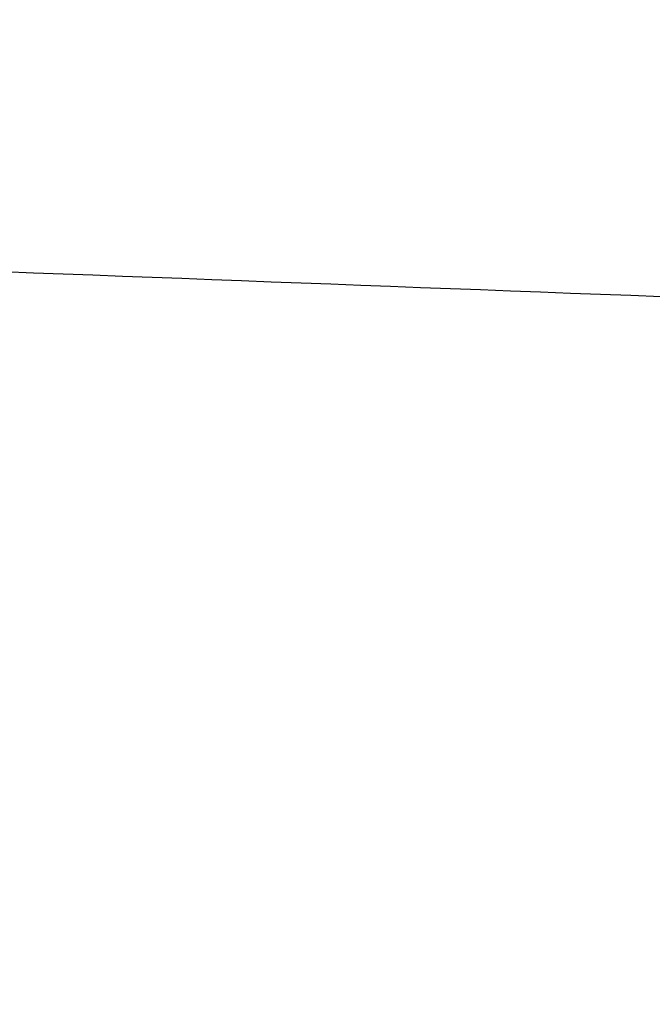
# Model space of a CAD drawing. Header units: millimetres. Extents: x -418 to 440, y -273 to 486.
# Tile 136 of 256: x -399.54 to -399.35, y -88.655 to -88.361. Entities that reach past the tile are written whole.
import ezdxf

# ---------------------------------------------------------------- set-up
doc = ezdxf.new("R2010")
doc.units = ezdxf.units.MM
doc.layers.add('mousse 2', color=7, linetype='Continuous', true_color=0x616161)

msp = doc.modelspace()

# ---------------------------------------------------------------- linework, layer by layer
at = {"layer": 'mousse 2'}
for points, weights in [([(-399.359, -84.38246, 149.56317), (-389.815, -85.02133, 40), (-280.08066, -92.36688, 40)], [1, 0.737215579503, 1]), ([(-399.37341, -84.6007, 149.56298), (-389.82828, -85.22464, 40), (-280.08275, -92.39846, 40)], [1, 0.737216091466, 1]), ([(-399.40133, -85.03869, 149.56262), (-389.85398, -85.63266, 40), (-280.08678, -92.46168, 40)], [1, 0.737217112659, 1]), ([(-399.42795, -85.47844, 149.56226), (-389.87847, -86.04231, 40), (-280.09061, -92.52492, 40)], [1, 0.737218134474, 1]), ([(-399.48655, -86.54042, 149.56142), (-389.93236, -87.03164, 40), (-280.0991, -92.67856, 40)], [1, 0.737220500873, 1]), ([(-399.53637, -87.58792, 149.56066), (-389.97814, -88.00764, 40), (-280.10642, -92.83227, 40)], [1, 0.737222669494, 1]), ([(-399.571, -88.43522, 149.56013), (-390.00997, -88.79742, 40), (-280.11167, -92.96071, 40)], [1, 0.737224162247, 1])]:
    msp.add_rational_spline(points, weights, degree=2, dxfattribs=at)

doc.saveas('drawing.dxf')
